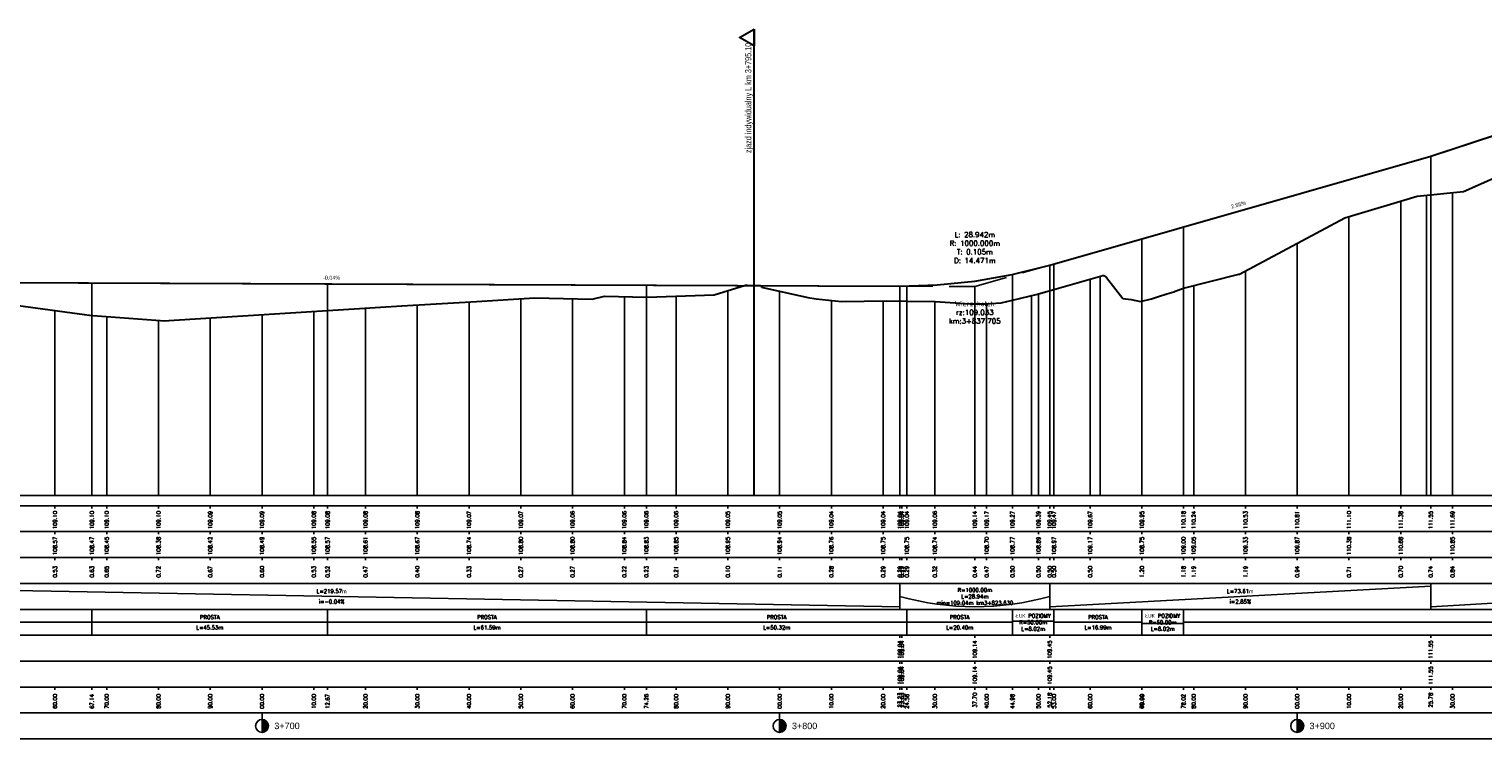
# Model space of a CAD drawing. Extents: x 7529714 to 7537797, y 5723889 to 5727796.
# Tile 24 of 28: x 7536951 to 7537232, y 5725349 to 5725486. Entities that reach past the tile are written whole.
import ezdxf
from ezdxf.enums import TextEntityAlignment as Align

# ---------------------------------------------------------------- set-up
doc = ezdxf.new("R2010")
doc.units = 0
doc.linetypes.add('HIDDEN', pattern=[9.525, 6.35, -3.175])
for name, color, linetype in [('C-DROGI-PROFILE', 7, 'Continuous'), ('C-DROGI-PROFILE-ETYKIETY', 7, 'Continuous'), ('Niw-opis', 2, 'Continuous')]:
    doc.layers.add(name, color=color, linetype=linetype)
doc.layers.add('Niw-opisy-zjazdy', color=7, linetype='Continuous', true_color=0x45008a)
doc.styles.get("Standard").update_dxf_attribs({"font": 'arial.ttf'})

# ---------------------------------------------------------------- blocks, each defined once
blk = doc.blocks.new('kilometraz')
at = {"linetype": 'ByBlock', "lineweight": -2}
blk.add_hatch(color=0, dxfattribs=at).paths.add_polyline_path([(0, -0.5, 0.414214), (0.5, 0, 0.414214), (0, 0.5)])
at = {"color": 0, "linetype": 'ByBlock', "lineweight": -2}
blk.add_line((0, 0.5), (0, -0.5), dxfattribs=at)
blk.add_circle((0, 0), 0.5, dxfattribs=at)

msp = doc.modelspace()

# ---------------------------------------------------------------- linework, layer by layer
at = {"layer": 'C-DROGI-PROFILE', "color": 12, "linetype": 'Continuous', "lineweight": 30, "true_color": 0xdb0000}
for p, q in [((7537221.523, 5725461.337), (7537290.79, 5725484.166)), ((7537147.916, 5725440.326), (7537221.523, 5725461.337)), ((7537133.445, 5725437.242), (7537140.681, 5725438.522)), ((7537140.681, 5725438.522), (7537147.916, 5725440.326)), ((7536899.401, 5725437.123), (7537118.974, 5725436.252)), ((7537118.974, 5725436.252), (7537126.21, 5725436.485)), ((7537126.21, 5725436.485), (7537133.445, 5725437.242))]:
    msp.add_line(p, q, dxfattribs=at)
at = {"layer": 'C-DROGI-PROFILE', "color": 98, "linetype": 'Continuous', "lineweight": 30, "true_color": 0x006100}
for p, q in [((7537227.879, 5725454.532), (7537238.718, 5725459.325)), ((7537204.913, 5725449.453), (7537218.917, 5725453.642)), ((7537218.917, 5725453.642), (7537227.879, 5725454.532)), ((7537184.602, 5725438.581), (7537204.913, 5725449.453)), ((7537148.74, 5725435.601), (7537158.196, 5725438.309)), ((7537158.196, 5725438.309), (7537158.378, 5725438.279)), ((7537158.378, 5725438.279), (7537158.886, 5725437.921)), ((7537173.757, 5725435.866), (7537184.463, 5725438.538)), ((7537184.463, 5725438.538), (7537184.602, 5725438.581)), ((7537083.07, 5725434.581), (7537089.12, 5725436.447)), ((7537089.12, 5725436.447), (7537089.513, 5725436.43)), ((7537089.513, 5725436.43), (7537091.872, 5725436.356)), ((7537091.872, 5725436.356), (7537092.082, 5725436.365)), ((7537092.082, 5725436.365), (7537092.237, 5725436.036)), ((7537092.237, 5725436.036), (7537101.16, 5725434.037)), ((7537147.135, 5725435.15), (7537148.74, 5725435.601)), ((7537158.886, 5725437.921), (7537162.056, 5725433.888)), ((7537172.153, 5725435.306), (7537173.757, 5725435.866)), ((7536942.64, 5725433.35), (7536962.883, 5725430.617)), ((7537022.739, 5725432.427), (7537037.207, 5725433.324)), ((7537037.207, 5725433.324), (7537048.433, 5725434.021)), ((7537048.433, 5725434.021), (7537059.501, 5725433.729)), ((7537059.501, 5725433.729), (7537061.889, 5725434.317)), ((7537061.889, 5725434.317), (7537070.002, 5725434.137)), ((7537070.002, 5725434.137), (7537070.126, 5725434.134)), ((7537070.126, 5725434.134), (7537083.07, 5725434.581)), ((7537101.16, 5725434.037), (7537102.796, 5725433.778)), ((7537102.796, 5725433.778), (7537107.671, 5725433.265)), ((7537107.671, 5725433.265), (7537116.45, 5725433.396)), ((7537116.45, 5725433.396), (7537120.321, 5725433.356)), ((7537120.321, 5725433.356), (7537125.775, 5725433.3)), ((7537125.775, 5725433.3), (7537132.581, 5725432.868)), ((7537132.581, 5725432.868), (7537135.475, 5725432.832)), ((7537135.475, 5725432.832), (7537138.539, 5725433.037)), ((7537138.539, 5725433.037), (7537140.717, 5725433.533)), ((7537140.717, 5725433.533), (7537142.321, 5725433.909)), ((7537142.321, 5725433.909), (7537143.926, 5725434.304)), ((7537143.926, 5725434.304), (7537145.531, 5725434.718)), ((7537145.531, 5725434.718), (7537147.135, 5725435.15)), ((7537162.056, 5725433.888), (7537163.631, 5725433.674)), ((7537163.631, 5725433.674), (7537165.489, 5725433.308)), ((7537165.489, 5725433.308), (7537165.734, 5725433.369)), ((7537165.734, 5725433.369), (7537167.338, 5725433.749)), ((7537167.338, 5725433.749), (7537167.607, 5725433.806)), ((7537167.607, 5725433.806), (7537168.943, 5725434.256)), ((7537168.943, 5725434.256), (7537170.548, 5725434.764)), ((7537170.548, 5725434.764), (7537171.876, 5725435.155)), ((7537171.876, 5725435.155), (7537172.153, 5725435.306)), ((7536962.883, 5725430.617), (7536963.033, 5725430.597)), ((7536963.033, 5725430.597), (7536976.942, 5725429.574)), ((7536977.714, 5725429.597), (7537008.411, 5725431.528)), ((7537008.411, 5725431.528), (7537022.739, 5725432.427)), ((7536976.942, 5725429.574), (7536977.714, 5725429.597))]:
    msp.add_line(p, q, dxfattribs=at)
at = {"layer": 'C-DROGI-PROFILE', "color": 1, "linetype": 'Continuous', "lineweight": -3}
for p, q in [((7537215.741, 5725395.868), (7537215.741, 5725452.692)), ((7537220.741, 5725395.868), (7537220.741, 5725453.823)), ((7537225.741, 5725395.868), (7537225.741, 5725454.32)), ((7537205.741, 5725395.868), (7537205.741, 5725449.701)), ((7537195.741, 5725395.868), (7537195.741, 5725444.543)), ((7537185.741, 5725395.868), (7537185.741, 5725439.191)), ((7537085.741, 5725395.868), (7537085.741, 5725435.404)), ((7537148.74, 5725395.868), (7537148.74, 5725435.601)), ((7537155.741, 5725395.868), (7537155.741, 5725437.606)), ((7537157.68, 5725395.868), (7537157.68, 5725438.162)), ((7537173.757, 5725395.868), (7537173.757, 5725435.866)), ((7537175.741, 5725395.868), (7537175.741, 5725436.361)), ((7537025.741, 5725395.868), (7537025.741, 5725432.614)), ((7537035.741, 5725395.868), (7537035.741, 5725433.234)), ((7537045.741, 5725395.868), (7537045.741, 5725433.854)), ((7537055.741, 5725395.868), (7537055.741, 5725433.828)), ((7537065.741, 5725395.868), (7537065.741, 5725434.232)), ((7537070.002, 5725395.868), (7537070.002, 5725434.137)), ((7537075.741, 5725395.868), (7537075.741, 5725434.328)), ((7537095.741, 5725395.868), (7537095.741, 5725435.251)), ((7537105.741, 5725395.868), (7537105.741, 5725433.468)), ((7537115.741, 5725395.868), (7537115.741, 5725433.385)), ((7537120.321, 5725395.868), (7537120.321, 5725433.356)), ((7537125.741, 5725395.868), (7537125.741, 5725433.3)), ((7537135.741, 5725395.868), (7537135.741, 5725432.85)), ((7537140.717, 5725395.868), (7537140.717, 5725433.533)), ((7537144.392, 5725395.868), (7537144.392, 5725434.424)), ((7537145.741, 5725395.868), (7537145.741, 5725434.774)), ((7537165.734, 5725395.868), (7537165.734, 5725433.369)), ((7537165.741, 5725395.868), (7537165.741, 5725433.371)), ((7536955.741, 5725395.868), (7536955.741, 5725431.581)), ((7536962.883, 5725395.868), (7536962.883, 5725430.617)), ((7536965.741, 5725395.868), (7536965.741, 5725430.398)), ((7536985.741, 5725395.868), (7536985.741, 5725430.102)), ((7536995.741, 5725395.868), (7536995.741, 5725430.731)), ((7537005.741, 5725395.868), (7537005.741, 5725431.36)), ((7537008.411, 5725395.868), (7537008.411, 5725431.528)), ((7537015.741, 5725395.868), (7537015.741, 5725431.988)), ((7536975.741, 5725395.868), (7536975.741, 5725429.662)), ((7533295.241, 5725395.868), (7537726.805, 5725395.868)), ((7536955.741, 5725393.868), (7536955.741, 5725393.368)), ((7536962.883, 5725393.868), (7536962.883, 5725393.368)), ((7536965.741, 5725393.868), (7536965.741, 5725393.368)), ((7536975.741, 5725393.868), (7536975.741, 5725393.368)), ((7536985.741, 5725393.868), (7536985.741, 5725393.368)), ((7536995.741, 5725393.868), (7536995.741, 5725393.368)), ((7537005.741, 5725393.868), (7537005.741, 5725393.368)), ((7537008.411, 5725393.868), (7537008.411, 5725393.368)), ((7537015.741, 5725393.868), (7537015.741, 5725393.368)), ((7537025.741, 5725393.868), (7537025.741, 5725393.368)), ((7537035.741, 5725393.868), (7537035.741, 5725393.368)), ((7537045.741, 5725393.868), (7537045.741, 5725393.368)), ((7537055.741, 5725393.868), (7537055.741, 5725393.368)), ((7537065.741, 5725393.868), (7537065.741, 5725393.368)), ((7537070.002, 5725393.868), (7537070.002, 5725393.368)), ((7537075.741, 5725393.868), (7537075.741, 5725393.368)), ((7537085.741, 5725393.868), (7537085.741, 5725393.368)), ((7537095.741, 5725393.868), (7537095.741, 5725393.368)), ((7537105.741, 5725393.868), (7537105.741, 5725393.368)), ((7537115.741, 5725393.868), (7537115.741, 5725393.368)), ((7537118.974, 5725393.868), (7537118.974, 5725393.368)), ((7537119.371, 5725393.868), (7537119.371, 5725393.368)), ((7537120.321, 5725393.868), (7537120.321, 5725393.368)), ((7537125.741, 5725393.868), (7537125.741, 5725393.368)), ((7537133.445, 5725393.868), (7537133.445, 5725393.368)), ((7537135.741, 5725393.868), (7537135.741, 5725393.368)), ((7537140.717, 5725393.868), (7537140.717, 5725393.368)), ((7537145.741, 5725393.868), (7537145.741, 5725393.368)), ((7537147.916, 5725393.868), (7537147.916, 5725393.368)), ((7537148.74, 5725393.868), (7537148.74, 5725393.368)), ((7537155.741, 5725393.868), (7537155.741, 5725393.368)), ((7537165.734, 5725393.868), (7537165.734, 5725393.368)), ((7537165.741, 5725393.868), (7537165.741, 5725393.368)), ((7537173.757, 5725393.868), (7537173.757, 5725393.368)), ((7537175.741, 5725393.868), (7537175.741, 5725393.368)), ((7537185.741, 5725393.868), (7537185.741, 5725393.368)), ((7537195.741, 5725393.868), (7537195.741, 5725393.368)), ((7537205.741, 5725393.868), (7537205.741, 5725393.368)), ((7537215.741, 5725393.868), (7537215.741, 5725393.368)), ((7537221.523, 5725393.868), (7537221.523, 5725393.368)), ((7537225.741, 5725393.868), (7537225.741, 5725393.368)), ((7536955.741, 5725388.868), (7536955.741, 5725388.368)), ((7536965.741, 5725388.868), (7536965.741, 5725388.368)), ((7536975.741, 5725388.868), (7536975.741, 5725388.368)), ((7536985.741, 5725388.868), (7536985.741, 5725388.368)), ((7536995.741, 5725388.868), (7536995.741, 5725388.368)), ((7537005.741, 5725388.868), (7537005.741, 5725388.368)), ((7537015.741, 5725388.868), (7537015.741, 5725388.368)), ((7537025.741, 5725388.868), (7537025.741, 5725388.368)), ((7537035.741, 5725388.868), (7537035.741, 5725388.368)), ((7537045.741, 5725388.868), (7537045.741, 5725388.368)), ((7537055.741, 5725388.868), (7537055.741, 5725388.368)), ((7537065.741, 5725388.868), (7537065.741, 5725388.368)), ((7537075.741, 5725388.868), (7537075.741, 5725388.368)), ((7537085.741, 5725388.868), (7537085.741, 5725388.368)), ((7537095.741, 5725388.868), (7537095.741, 5725388.368)), ((7537105.741, 5725388.868), (7537105.741, 5725388.368)), ((7537115.741, 5725388.868), (7537115.741, 5725388.368)), ((7537125.741, 5725388.868), (7537125.741, 5725388.368)), ((7537135.741, 5725388.868), (7537135.741, 5725388.368)), ((7537145.741, 5725388.868), (7537145.741, 5725388.368)), ((7537155.741, 5725388.868), (7537155.741, 5725388.368)), ((7537165.741, 5725388.868), (7537165.741, 5725388.368)), ((7537175.741, 5725388.868), (7537175.741, 5725388.368)), ((7537185.741, 5725388.868), (7537185.741, 5725388.368)), ((7537195.741, 5725388.868), (7537195.741, 5725388.368)), ((7537205.741, 5725388.868), (7537205.741, 5725388.368)), ((7537215.741, 5725388.868), (7537215.741, 5725388.368)), ((7537225.741, 5725388.868), (7537225.741, 5725388.368)), ((7536955.741, 5725383.868), (7536955.741, 5725383.368)), ((7536962.883, 5725383.868), (7536962.883, 5725383.368)), ((7536965.741, 5725383.868), (7536965.741, 5725383.368)), ((7536975.741, 5725383.868), (7536975.741, 5725383.368)), ((7536985.741, 5725383.868), (7536985.741, 5725383.368)), ((7536995.741, 5725383.868), (7536995.741, 5725383.368)), ((7537005.741, 5725383.868), (7537005.741, 5725383.368)), ((7537008.411, 5725383.868), (7537008.411, 5725383.368)), ((7537015.741, 5725383.868), (7537015.741, 5725383.368)), ((7537025.741, 5725383.868), (7537025.741, 5725383.368)), ((7537035.741, 5725383.868), (7537035.741, 5725383.368)), ((7537045.741, 5725383.868), (7537045.741, 5725383.368)), ((7537055.741, 5725383.868), (7537055.741, 5725383.368)), ((7537065.741, 5725383.868), (7537065.741, 5725383.368)), ((7537070.002, 5725383.868), (7537070.002, 5725383.368)), ((7537075.741, 5725383.868), (7537075.741, 5725383.368)), ((7537085.741, 5725383.868), (7537085.741, 5725383.368)), ((7537095.741, 5725383.868), (7537095.741, 5725383.368)), ((7537105.741, 5725383.868), (7537105.741, 5725383.368)), ((7537115.741, 5725383.868), (7537115.741, 5725383.368)), ((7537118.974, 5725383.868), (7537118.974, 5725383.368)), ((7537119.371, 5725383.868), (7537119.371, 5725383.368)), ((7537120.321, 5725383.868), (7537120.321, 5725383.368)), ((7537125.741, 5725383.868), (7537125.741, 5725383.368)), ((7537133.445, 5725383.868), (7537133.445, 5725383.368)), ((7537135.741, 5725383.868), (7537135.741, 5725383.368)), ((7537140.717, 5725383.868), (7537140.717, 5725383.368)), ((7537145.741, 5725383.868), (7537145.741, 5725383.368)), ((7537147.916, 5725383.868), (7537147.916, 5725383.368)), ((7537148.74, 5725383.868), (7537148.74, 5725383.368)), ((7537155.741, 5725383.868), (7537155.741, 5725383.368)), ((7537165.734, 5725383.868), (7537165.734, 5725383.368)), ((7537165.741, 5725383.868), (7537165.741, 5725383.368)), ((7537173.757, 5725383.868), (7537173.757, 5725383.368)), ((7537175.741, 5725383.868), (7537175.741, 5725383.368)), ((7537185.741, 5725383.868), (7537185.741, 5725383.368)), ((7537195.741, 5725383.868), (7537195.741, 5725383.368)), ((7537205.741, 5725383.868), (7537205.741, 5725383.368)), ((7537215.741, 5725383.868), (7537215.741, 5725383.368)), ((7537221.523, 5725383.868), (7537221.523, 5725383.368)), ((7537225.741, 5725383.868), (7537225.741, 5725383.368)), ((7537118.974, 5725373.868), (7537118.974, 5725378.868)), ((7537147.916, 5725373.868), (7537147.916, 5725378.868)), ((7537221.523, 5725373.868), (7537221.523, 5725378.868)), ((7536962.883, 5725368.868), (7536962.883, 5725373.868)), ((7537008.411, 5725368.868), (7537008.411, 5725373.868)), ((7537070.002, 5725368.868), (7537070.002, 5725373.868)), ((7537120.321, 5725368.868), (7537120.321, 5725373.868)), ((7537140.717, 5725368.868), (7537140.717, 5725373.868)), ((7537148.74, 5725368.868), (7537148.74, 5725373.868)), ((7537165.734, 5725368.868), (7537165.734, 5725373.868)), ((7537173.757, 5725368.868), (7537173.757, 5725373.868)), ((7537118.974, 5725368.868), (7537118.974, 5725368.368)), ((7537119.371, 5725368.868), (7537119.371, 5725368.368)), ((7537133.445, 5725368.868), (7537133.445, 5725368.368)), ((7537147.916, 5725368.868), (7537147.916, 5725368.368)), ((7537221.523, 5725368.368), (7537221.523, 5725368.868)), ((7537118.974, 5725363.868), (7537118.974, 5725363.368)), ((7537119.371, 5725363.868), (7537119.371, 5725363.368)), ((7537133.445, 5725363.868), (7537133.445, 5725363.368)), ((7537147.916, 5725363.868), (7537147.916, 5725363.368)), ((7537221.523, 5725363.368), (7537221.523, 5725363.868)), ((7536955.741, 5725358.868), (7536955.741, 5725358.368)), ((7536962.883, 5725358.868), (7536962.883, 5725358.368)), ((7536965.741, 5725358.868), (7536965.741, 5725358.368)), ((7536975.741, 5725358.868), (7536975.741, 5725358.368)), ((7536985.741, 5725358.868), (7536985.741, 5725358.368)), ((7536995.741, 5725358.868), (7536995.741, 5725358.368)), ((7537005.741, 5725358.868), (7537005.741, 5725358.368)), ((7537008.411, 5725358.868), (7537008.411, 5725358.368)), ((7537015.741, 5725358.868), (7537015.741, 5725358.368)), ((7537025.741, 5725358.868), (7537025.741, 5725358.368)), ((7537035.741, 5725358.868), (7537035.741, 5725358.368)), ((7537045.741, 5725358.868), (7537045.741, 5725358.368)), ((7537055.741, 5725358.868), (7537055.741, 5725358.368)), ((7537065.741, 5725358.868), (7537065.741, 5725358.368)), ((7537070.002, 5725358.868), (7537070.002, 5725358.368)), ((7537075.741, 5725358.868), (7537075.741, 5725358.368)), ((7537085.741, 5725358.868), (7537085.741, 5725358.368)), ((7537095.741, 5725358.868), (7537095.741, 5725358.368)), ((7537105.741, 5725358.868), (7537105.741, 5725358.368)), ((7537115.741, 5725358.868), (7537115.741, 5725358.368)), ((7537118.974, 5725358.868), (7537118.974, 5725358.368)), ((7537119.371, 5725358.868), (7537119.371, 5725358.368)), ((7537120.321, 5725358.868), (7537120.321, 5725358.368)), ((7537125.741, 5725358.868), (7537125.741, 5725358.368)), ((7537133.445, 5725358.868), (7537133.445, 5725358.368)), ((7537135.741, 5725358.868), (7537135.741, 5725358.368)), ((7537140.717, 5725358.868), (7537140.717, 5725358.368)), ((7537145.741, 5725358.868), (7537145.741, 5725358.368)), ((7537147.916, 5725358.868), (7537147.916, 5725358.368)), ((7537148.74, 5725358.868), (7537148.74, 5725358.368)), ((7537155.741, 5725358.868), (7537155.741, 5725358.368)), ((7537165.734, 5725358.868), (7537165.734, 5725358.368)), ((7537165.741, 5725358.868), (7537165.741, 5725358.368)), ((7537173.757, 5725358.868), (7537173.757, 5725358.368)), ((7537175.741, 5725358.868), (7537175.741, 5725358.368)), ((7537185.741, 5725358.868), (7537185.741, 5725358.368)), ((7537195.741, 5725358.868), (7537195.741, 5725358.368)), ((7537205.741, 5725358.868), (7537205.741, 5725358.368)), ((7537215.741, 5725358.868), (7537215.741, 5725358.368)), ((7537221.523, 5725358.868), (7537221.523, 5725358.368)), ((7537225.741, 5725358.868), (7537225.741, 5725358.368)), ((7536995.741, 5725353.868), (7536995.741, 5725352.368)), ((7537095.741, 5725353.868), (7537095.741, 5725352.368)), ((7537195.741, 5725353.868), (7537195.741, 5725352.368))]:
    msp.add_line(p, q, dxfattribs=at)
at = {"layer": 'C-DROGI-PROFILE', "color": 2, "linetype": 'HIDDEN', "lineweight": -3}
for p, q in [((7537133.445, 5725436.195), (7537147.916, 5725440.326)), ((7537118.974, 5725436.252), (7537133.445, 5725436.195))]:
    msp.add_line(p, q, dxfattribs=at)
at = {"layer": 'C-DROGI-PROFILE', "color": 2, "linetype": 'Continuous', "lineweight": -3}
for p, q in [((7536899.401, 5725378.368), (7537118.974, 5725374.368)), ((7537147.916, 5725374.368), (7537221.523, 5725378.368)), ((7537221.523, 5725374.368), (7537290.79, 5725378.368)), ((7536792.67, 5725371.368), (7537140.717, 5725371.368)), ((7537140.717, 5725371.368), (7537140.717, 5725371.593)), ((7537140.717, 5725371.593), (7537148.74, 5725371.593)), ((7537148.74, 5725371.593), (7537148.74, 5725371.368)), ((7537148.74, 5725371.368), (7537165.734, 5725371.368)), ((7537165.734, 5725371.368), (7537165.734, 5725371.143)), ((7537165.734, 5725371.143), (7537173.757, 5725371.143)), ((7537173.757, 5725371.143), (7537173.757, 5725371.368)), ((7537173.757, 5725371.368), (7537359.533, 5725371.368))]:
    msp.add_line(p, q, dxfattribs=at)
at = {"layer": 'C-DROGI-PROFILE', "color": 12, "linetype": 'Continuous', "lineweight": 30, "true_color": 0xdb0000}
msp.add_lwpolyline([(7536406.411, 5725427.843), (7536899.401, 5725437.123), (7537118.974, 5725436.252), (7537126.21, 5725436.485), (7537133.445, 5725437.242), (7537140.681, 5725438.522), (7537147.916, 5725440.326), (7537221.523, 5725461.337), (7537290.79, 5725484.166)], dxfattribs=at)
at = {"layer": 'C-DROGI-PROFILE', "color": 2, "linetype": 'Continuous', "lineweight": -3}
msp.add_arc((7537133.445, 5725427.721), 53.353, 254.26231, 285.73769, dxfattribs=at)
at = {"layer": 'C-DROGI-PROFILE', "color": 1, "linetype": 'Continuous', "lineweight": -3}
for points in [[(7533295.741, 5725388.868), (7537726.805, 5725388.868), (7537726.805, 5725393.868), (7533295.741, 5725393.868)], [(7533295.741, 5725383.868), (7537726.805, 5725383.868), (7537726.805, 5725388.868), (7533295.741, 5725388.868)], [(7533295.741, 5725378.868), (7537726.805, 5725378.868), (7537726.805, 5725383.868), (7533295.741, 5725383.868)], [(7533295.741, 5725373.868), (7537726.805, 5725373.868), (7537726.805, 5725378.868), (7533295.741, 5725378.868)], [(7533295.741, 5725368.868), (7537726.805, 5725368.868), (7537726.805, 5725373.868), (7533295.741, 5725373.868)], [(7533295.741, 5725363.868), (7537726.805, 5725363.868), (7537726.805, 5725368.868), (7533295.741, 5725368.868)], [(7533295.741, 5725358.868), (7537726.805, 5725358.868), (7537726.805, 5725363.868), (7533295.741, 5725363.868)], [(7533295.741, 5725353.868), (7537726.805, 5725353.868), (7537726.805, 5725358.868), (7533295.741, 5725358.868)], [(7533295.741, 5725348.868), (7537726.805, 5725348.868), (7537726.805, 5725353.868), (7533295.741, 5725353.868)]]:
    msp.add_3dface(points, dxfattribs=at)
at = {"layer": 'C-DROGI-PROFILE-ETYKIETY', "color": 2, "linetype": 'Continuous', "lineweight": -3}
for p, q in [((7537221.523, 5725461.337), (7537221.523, 5725395.868)), ((7537173.757, 5725447.702), (7537173.757, 5725395.868)), ((7537165.734, 5725445.412), (7537165.734, 5725395.868)), ((7537140.717, 5725438.53), (7537140.717, 5725395.868)), ((7537148.74, 5725440.561), (7537148.74, 5725395.868)), ((7536962.883, 5725436.871), (7536962.883, 5725395.868)), ((7537008.411, 5725436.691), (7537008.411, 5725395.868)), ((7537070.002, 5725436.446), (7537070.002, 5725395.868)), ((7537120.321, 5725436.256), (7537120.321, 5725395.868))]:
    msp.add_line(p, q, dxfattribs=at)
at = {"layer": 'C-DROGI-PROFILE-ETYKIETY', "color": 3, "linetype": 'Continuous', "lineweight": -3}
for p, q in [((7537147.916, 5725440.326), (7537147.916, 5725395.868)), ((7537118.974, 5725436.252), (7537118.974, 5725395.868)), ((7537133.445, 5725436.195), (7537133.445, 5725395.868))]:
    msp.add_line(p, q, dxfattribs=at)
at = {"layer": 'Niw-opis', "color": 2}
msp.add_lwpolyline([(7533295.741, 5725395.868), (7537726.805, 5725395.868)], dxfattribs=at)
at = {"layer": 'Niw-opis'}
msp.add_lwpolyline([(7533295.741, 5725395.868), (7537726.805, 5725395.868)], dxfattribs=at)
at = {"layer": 'Niw-opisy-zjazdy', "linetype": 'Continuous', "lineweight": 30, "flags": 128}
msp.add_lwpolyline([(7537090.841, 5725485.868), (7537090.841, 5725482.618), (7537088.015, 5725484.237), (7537090.841, 5725485.868)], dxfattribs=at)
at = {"layer": 'Niw-opisy-zjazdy', "linetype": 'Continuous', "lineweight": 30}
msp.add_lwpolyline([(7537090.841, 5725395.868), (7537090.841, 5725485.868)], dxfattribs=at)

# ---------------------------------------------------------------- block references
at = {"layer": 'C-DROGI-PROFILE-ETYKIETY', "linetype": 'Continuous', "lineweight": -3, "xscale": 2.499999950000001, "yscale": 2.499999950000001, "zscale": 2.499999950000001, "rotation": 8.53773646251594e-07}
for p in [(7536995.741, 5725351.368), (7537095.741, 5725351.368), (7537195.741, 5725351.368)]:
    msp.add_blockref('kilometraz', p, dxfattribs=at)

# ---------------------------------------------------------------- texts
at = {"layer": 'C-DROGI-PROFILE-ETYKIETY', "color": 2, "linetype": 'Continuous', "lineweight": -3, "char_height": 0.75, "attachment_point": 8}
for s, insert, rotation in [('2.85%', (7537184.497, 5725451.613), 15.93179), ('-0.04%', (7537009.191, 5725437.5), 359.77294)]:
    msp.add_mtext(s, dxfattribs=dict(at, insert=insert, rotation=rotation))
at = {"layer": 'C-DROGI-PROFILE-ETYKIETY', "color": 2, "linetype": 'Continuous', "lineweight": -3, "char_height": 1, "attachment_point": 5}
for s, insert in [('{\\Fsimplex.shx|c238;L: 28.942m\\PR: 1000.000m\\PT: 0.105m\\PD: 14.471m}', (7537133.445, 5725443.695)), ('{\\Fsimplex.shx|c238;Wierzchołek\\Prz:109.033\\Pkm:3+837.705}', (7537133.445, 5725431.195))]:
    msp.add_mtext(s, dxfattribs=dict(at, insert=insert))
at = {"layer": 'C-DROGI-PROFILE-ETYKIETY', "color": 7, "linetype": 'Continuous', "lineweight": -3, "char_height": 0.75, "attachment_point": 5, "rotation": 90}
for s, insert in [('{\\Fsimplex.shx|c238;109.10}', (7536955.741, 5725391.118)), ('{\\Fsimplex.shx|c238;109.10}', (7536962.883, 5725391.118)), ('{\\Fsimplex.shx|c238;109.10}', (7536965.741, 5725391.118)), ('{\\Fsimplex.shx|c238;109.10}', (7536975.741, 5725391.118)), ('{\\Fsimplex.shx|c238;109.09}', (7536985.741, 5725391.118)), ('{\\Fsimplex.shx|c238;109.09}', (7536995.741, 5725391.118)), ('{\\Fsimplex.shx|c238;109.08}', (7537005.741, 5725391.118)), ('{\\Fsimplex.shx|c238;109.08}', (7537008.411, 5725391.118)), ('{\\Fsimplex.shx|c238;109.08}', (7537015.741, 5725391.118)), ('{\\Fsimplex.shx|c238;109.08}', (7537025.741, 5725391.118)), ('{\\Fsimplex.shx|c238;109.07}', (7537035.741, 5725391.118)), ('{\\Fsimplex.shx|c238;109.07}', (7537045.741, 5725391.118)), ('{\\Fsimplex.shx|c238;109.06}', (7537055.741, 5725391.118)), ('{\\Fsimplex.shx|c238;109.06}', (7537065.741, 5725391.118)), ('{\\Fsimplex.shx|c238;109.06}', (7537070.002, 5725391.118)), ('{\\Fsimplex.shx|c238;109.06}', (7537075.741, 5725391.118)), ('{\\Fsimplex.shx|c238;109.05}', (7537085.741, 5725391.118)), ('{\\Fsimplex.shx|c238;109.05}', (7537095.741, 5725391.118)), ('{\\Fsimplex.shx|c238;109.04}', (7537105.741, 5725391.118)), ('{\\Fsimplex.shx|c238;109.04}', (7537115.741, 5725391.118)), ('{\\Fsimplex.shx|c238;109.04}', (7537118.974, 5725391.118)), ('{\\Fsimplex.shx|c238;109.04}', (7537119.371, 5725391.118)), ('{\\Fsimplex.shx|c238;109.04}', (7537120.321, 5725391.118)), ('{\\Fsimplex.shx|c238;109.06}', (7537125.741, 5725391.118)), ('{\\Fsimplex.shx|c238;109.14}', (7537133.445, 5725391.118)), ('{\\Fsimplex.shx|c238;109.17}', (7537135.741, 5725391.118)), ('{\\Fsimplex.shx|c238;109.27}', (7537140.717, 5725391.118)), ('{\\Fsimplex.shx|c238;109.39}', (7537145.741, 5725391.118)), ('{\\Fsimplex.shx|c238;109.45}', (7537147.916, 5725391.118)), ('{\\Fsimplex.shx|c238;109.47}', (7537148.74, 5725391.118)), ('{\\Fsimplex.shx|c238;109.67}', (7537155.741, 5725391.118)), ('{\\Fsimplex.shx|c238;109.95}', (7537165.734, 5725391.118)), ('{\\Fsimplex.shx|c238;109.95}', (7537165.741, 5725391.118)), ('{\\Fsimplex.shx|c238;110.18}', (7537173.757, 5725391.118)), ('{\\Fsimplex.shx|c238;110.24}', (7537175.741, 5725391.118)), ('{\\Fsimplex.shx|c238;110.53}', (7537185.741, 5725391.118)), ('{\\Fsimplex.shx|c238;110.81}', (7537195.741, 5725391.118)), ('{\\Fsimplex.shx|c238;111.10}', (7537205.741, 5725391.118)), ('{\\Fsimplex.shx|c238;111.38}', (7537215.741, 5725391.118)), ('{\\Fsimplex.shx|c238;111.55}', (7537221.523, 5725391.118)), ('{\\Fsimplex.shx|c238;111.55}', (7537221.523, 5725391.118)), ('{\\Fsimplex.shx|c238;111.69}', (7537225.741, 5725391.118)), ('{\\Fsimplex.shx|c238;108.57}', (7536955.741, 5725386.118)), ('{\\Fsimplex.shx|c238;108.47}', (7536962.883, 5725386.118)), ('{\\Fsimplex.shx|c238;108.45}', (7536965.741, 5725386.118)), ('{\\Fsimplex.shx|c238;108.38}', (7536975.741, 5725386.118)), ('{\\Fsimplex.shx|c238;108.42}', (7536985.741, 5725386.118)), ('{\\Fsimplex.shx|c238;108.49}', (7536995.741, 5725386.118)), ('{\\Fsimplex.shx|c238;108.55}', (7537005.741, 5725386.118)), ('{\\Fsimplex.shx|c238;108.57}', (7537008.411, 5725386.118)), ('{\\Fsimplex.shx|c238;108.61}', (7537015.741, 5725386.118)), ('{\\Fsimplex.shx|c238;108.67}', (7537025.741, 5725386.118)), ('{\\Fsimplex.shx|c238;108.74}', (7537035.741, 5725386.118)), ('{\\Fsimplex.shx|c238;108.80}', (7537045.741, 5725386.118)), ('{\\Fsimplex.shx|c238;108.80}', (7537055.741, 5725386.118)), ('{\\Fsimplex.shx|c238;108.84}', (7537065.741, 5725386.118)), ('{\\Fsimplex.shx|c238;108.83}', (7537070.002, 5725386.118)), ('{\\Fsimplex.shx|c238;108.85}', (7537075.741, 5725386.118)), ('{\\Fsimplex.shx|c238;108.95}', (7537085.741, 5725386.118)), ('{\\Fsimplex.shx|c238;108.94}', (7537095.741, 5725386.118)), ('{\\Fsimplex.shx|c238;108.76}', (7537105.741, 5725386.118)), ('{\\Fsimplex.shx|c238;108.75}', (7537115.741, 5725386.118)), ('{\\Fsimplex.shx|c238;108.75}', (7537120.321, 5725386.118)), ('{\\Fsimplex.shx|c238;108.74}', (7537125.741, 5725386.118)), ('{\\Fsimplex.shx|c238;108.70}', (7537135.741, 5725386.118)), ('{\\Fsimplex.shx|c238;108.77}', (7537140.717, 5725386.118)), ('{\\Fsimplex.shx|c238;108.89}', (7537145.741, 5725386.118)), ('{\\Fsimplex.shx|c238;108.97}', (7537148.74, 5725386.118)), ('{\\Fsimplex.shx|c238;109.17}', (7537155.741, 5725386.118)), ('{\\Fsimplex.shx|c238;108.75}', (7537165.734, 5725386.118)), ('{\\Fsimplex.shx|c238;108.75}', (7537165.741, 5725386.118)), ('{\\Fsimplex.shx|c238;109.00}', (7537173.757, 5725386.118)), ('{\\Fsimplex.shx|c238;109.05}', (7537175.741, 5725386.118)), ('{\\Fsimplex.shx|c238;109.33}', (7537185.741, 5725386.118)), ('{\\Fsimplex.shx|c238;109.87}', (7537195.741, 5725386.118)), ('{\\Fsimplex.shx|c238;110.38}', (7537205.741, 5725386.118)), ('{\\Fsimplex.shx|c238;110.68}', (7537215.741, 5725386.118)), ('{\\Fsimplex.shx|c238;110.85}', (7537225.741, 5725386.118)), ('{\\Fsimplex.shx|c238;0.53}', (7536955.741, 5725381.118)), ('{\\Fsimplex.shx|c238;0.63}', (7536962.883, 5725381.118)), ('{\\Fsimplex.shx|c238;0.65}', (7536965.741, 5725381.118)), ('{\\Fsimplex.shx|c238;0.72}', (7536975.741, 5725381.118)), ('{\\Fsimplex.shx|c238;0.67}', (7536985.741, 5725381.118)), ('{\\Fsimplex.shx|c238;0.60}', (7536995.741, 5725381.118)), ('{\\Fsimplex.shx|c238;0.53}', (7537005.741, 5725381.118)), ('{\\Fsimplex.shx|c238;0.52}', (7537008.411, 5725381.118)), ('{\\Fsimplex.shx|c238;0.47}', (7537015.741, 5725381.118)), ('{\\Fsimplex.shx|c238;0.40}', (7537025.741, 5725381.118)), ('{\\Fsimplex.shx|c238;0.33}', (7537035.741, 5725381.118)), ('{\\Fsimplex.shx|c238;0.27}', (7537045.741, 5725381.118)), ('{\\Fsimplex.shx|c238;0.27}', (7537055.741, 5725381.118)), ('{\\Fsimplex.shx|c238;0.22}', (7537065.741, 5725381.118)), ('{\\Fsimplex.shx|c238;0.23}', (7537070.002, 5725381.118)), ('{\\Fsimplex.shx|c238;0.21}', (7537075.741, 5725381.118)), ('{\\Fsimplex.shx|c238;0.10}', (7537085.741, 5725381.118)), ('{\\Fsimplex.shx|c238;0.11}', (7537095.741, 5725381.118)), ('{\\Fsimplex.shx|c238;0.28}', (7537105.741, 5725381.118)), ('{\\Fsimplex.shx|c238;0.29}', (7537115.741, 5725381.118)), ('{\\Fsimplex.shx|c238;0.29}', (7537118.974, 5725381.118)), ('{\\Fsimplex.shx|c238;0.29}', (7537119.371, 5725381.118)), ('{\\Fsimplex.shx|c238;0.29}', (7537120.321, 5725381.118)), ('{\\Fsimplex.shx|c238;0.32}', (7537125.741, 5725381.118)), ('{\\Fsimplex.shx|c238;0.44}', (7537133.445, 5725381.118)), ('{\\Fsimplex.shx|c238;0.47}', (7537135.741, 5725381.118)), ('{\\Fsimplex.shx|c238;0.50}', (7537140.717, 5725381.118)), ('{\\Fsimplex.shx|c238;0.50}', (7537145.741, 5725381.118)), ('{\\Fsimplex.shx|c238;0.50}', (7537147.916, 5725381.118)), ('{\\Fsimplex.shx|c238;0.50}', (7537148.74, 5725381.118)), ('{\\Fsimplex.shx|c238;0.50}', (7537155.741, 5725381.118)), ('{\\Fsimplex.shx|c238;1.20}', (7537165.734, 5725381.118)), ('{\\Fsimplex.shx|c238;1.20}', (7537165.741, 5725381.118)), ('{\\Fsimplex.shx|c238;1.18}', (7537173.757, 5725381.118)), ('{\\Fsimplex.shx|c238;1.19}', (7537175.741, 5725381.118)), ('{\\Fsimplex.shx|c238;1.19}', (7537185.741, 5725381.118)), ('{\\Fsimplex.shx|c238;0.94}', (7537195.741, 5725381.118)), ('{\\Fsimplex.shx|c238;0.71}', (7537205.741, 5725381.118)), ('{\\Fsimplex.shx|c238;0.70}', (7537215.741, 5725381.118)), ('{\\Fsimplex.shx|c238;0.74}', (7537221.523, 5725381.118)), ('{\\Fsimplex.shx|c238;0.74}', (7537221.523, 5725381.118)), ('{\\Fsimplex.shx|c238;0.84}', (7537225.741, 5725381.118)), ('{\\Fsimplex.shx|c238;109.04}', (7537118.974, 5725366.118)), ('{\\Fsimplex.shx|c238;109.04}', (7537119.371, 5725366.118)), ('{\\Fsimplex.shx|c238;109.14}', (7537133.445, 5725366.118)), ('{\\Fsimplex.shx|c238;109.45}', (7537147.916, 5725366.118)), ('{\\Fsimplex.shx|c238;111.55}', (7537221.523, 5725366.118)), ('{\\Fsimplex.shx|c238;111.55}', (7537221.523, 5725366.118)), ('{\\Fsimplex.shx|c238;109.04}', (7537118.974, 5725361.118)), ('{\\Fsimplex.shx|c238;109.04}', (7537119.371, 5725361.118)), ('{\\Fsimplex.shx|c238;109.14}', (7537133.445, 5725361.118)), ('{\\Fsimplex.shx|c238;109.45}', (7537147.916, 5725361.118)), ('{\\Fsimplex.shx|c238;111.55}', (7537221.523, 5725361.118)), ('{\\Fsimplex.shx|c238;111.55}', (7537221.523, 5725361.118)), ('{\\Fsimplex.shx|c238;60.00}', (7536955.741, 5725356.118)), ('{\\Fsimplex.shx|c238;67.14}', (7536962.883, 5725356.118)), ('{\\Fsimplex.shx|c238;70.00}', (7536965.741, 5725356.118)), ('{\\Fsimplex.shx|c238;80.00}', (7536975.741, 5725356.118)), ('{\\Fsimplex.shx|c238;90.00}', (7536985.741, 5725356.118)), ('{\\Fsimplex.shx|c238;00.00}', (7536995.741, 5725356.118)), ('{\\Fsimplex.shx|c238;10.00}', (7537005.741, 5725356.118)), ('{\\Fsimplex.shx|c238;12.67}', (7537008.411, 5725356.118)), ('{\\Fsimplex.shx|c238;20.00}', (7537015.741, 5725356.118)), ('{\\Fsimplex.shx|c238;30.00}', (7537025.741, 5725356.118)), ('{\\Fsimplex.shx|c238;40.00}', (7537035.741, 5725356.118)), ('{\\Fsimplex.shx|c238;50.00}', (7537045.741, 5725356.118)), ('{\\Fsimplex.shx|c238;60.00}', (7537055.741, 5725356.118)), ('{\\Fsimplex.shx|c238;70.00}', (7537065.741, 5725356.118)), ('{\\Fsimplex.shx|c238;74.26}', (7537070.002, 5725356.118)), ('{\\Fsimplex.shx|c238;80.00}', (7537075.741, 5725356.118)), ('{\\Fsimplex.shx|c238;90.00}', (7537085.741, 5725356.118)), ('{\\Fsimplex.shx|c238;00.00}', (7537095.741, 5725356.118)), ('{\\Fsimplex.shx|c238;10.00}', (7537105.741, 5725356.118)), ('{\\Fsimplex.shx|c238;20.00}', (7537115.741, 5725356.118)), ('{\\Fsimplex.shx|c238;23.23}', (7537118.974, 5725356.368)), ('{\\Fsimplex.shx|c238;23.63}', (7537119.371, 5725356.368)), ('{\\Fsimplex.shx|c238;24.58}', (7537120.321, 5725356.118)), ('{\\Fsimplex.shx|c238;30.00}', (7537125.741, 5725356.118)), ('{\\Fsimplex.shx|c238;37.70}', (7537133.445, 5725356.368)), ('{\\Fsimplex.shx|c238;40.00}', (7537135.741, 5725356.118)), ('{\\Fsimplex.shx|c238;44.98}', (7537140.717, 5725356.118)), ('{\\Fsimplex.shx|c238;50.00}', (7537145.741, 5725356.118)), ('{\\Fsimplex.shx|c238;52.18}', (7537147.916, 5725356.368)), ('{\\Fsimplex.shx|c238;53.00}', (7537148.74, 5725356.118)), ('{\\Fsimplex.shx|c238;60.00}', (7537155.741, 5725356.118)), ('{\\Fsimplex.shx|c238;69.99}', (7537165.734, 5725356.118)), ('{\\Fsimplex.shx|c238;70.00}', (7537165.741, 5725356.118)), ('{\\Fsimplex.shx|c238;78.02}', (7537173.757, 5725356.118)), ('{\\Fsimplex.shx|c238;80.00}', (7537175.741, 5725356.118)), ('{\\Fsimplex.shx|c238;90.00}', (7537185.741, 5725356.118)), ('{\\Fsimplex.shx|c238;00.00}', (7537195.741, 5725356.118)), ('{\\Fsimplex.shx|c238;10.00}', (7537205.741, 5725356.118)), ('{\\Fsimplex.shx|c238;20.00}', (7537215.741, 5725356.118)), ('{\\Fsimplex.shx|c238;25.78}', (7537221.523, 5725356.368)), ('{\\Fsimplex.shx|c238;25.78}', (7537221.523, 5725356.368)), ('{\\Fsimplex.shx|c238;30.00}', (7537225.741, 5725356.118))]:
    msp.add_mtext(s, dxfattribs=dict(at, insert=insert))
at = {"layer": 'C-DROGI-PROFILE-ETYKIETY', "color": 7, "linetype": 'Continuous', "lineweight": -3}
for s, insert, char_height, attachment_point in [('{\\Fsimplex.shx|c238;L=219.57}m', (7537009.188, 5725377.368), 0.75, 5), ('{\\Fsimplex.shx|c238;R=1000.00m\\PL=28.94m\\Pmin=109.04m km3+823.630}', (7537133.445, 5725376.368), 0.75, 5), ('{\\Fsimplex.shx|c238;L=73.61}m', (7537184.72, 5725377.368), 0.75, 5), ('{\\Fsimplex.shx|c238;i=-0.04%}', (7537009.188, 5725375.368), 0.75, 5), ('{\\Fsimplex.shx|c238;i=2.85%}', (7537184.72, 5725375.368), 0.75, 5), ('{\\Fsimplex.shx|c238;PROSTA}', (7536985.647, 5725372.368), 0.75, 5), ('{\\Fsimplex.shx|c238;PROSTA}', (7537039.207, 5725372.368), 0.75, 5), ('{\\Fsimplex.shx|c238;PROSTA}', (7537095.161, 5725372.368), 0.75, 5), ('{\\Fsimplex.shx|c238;PROSTA}', (7537130.519, 5725372.368), 0.75, 5), ('{\\Fsimplex.shx|c238;ŁUK POZIOMY\\PR=50.00m\\PL=8.02m}', (7537144.728, 5725371.368), 0.75, 5), ('{\\Fsimplex.shx|c238;PROSTA}', (7537157.237, 5725372.368), 0.75, 5), ('{\\Fsimplex.shx|c238;ŁUK POZIOMY\\PR=50.00m\\PL=8.02m}', (7537169.746, 5725371.368), 0.75, 5), ('{\\Fsimplex.shx|c238;L=45.53m}', (7536985.647, 5725370.368), 0.75, 5), ('{\\Fsimplex.shx|c238;L=61.59m}', (7537039.207, 5725370.368), 0.75, 5), ('{\\Fsimplex.shx|c238;L=50.32m}', (7537095.161, 5725370.368), 0.75, 5), ('{\\Fsimplex.shx|c238;L=20.40m}', (7537130.519, 5725370.368), 0.75, 5), ('{\\Fsimplex.shx|c238;L=16.99m}', (7537157.237, 5725370.368), 0.75, 5), ('3+700', (7536998.116, 5725351.368), 1.25, 4), ('3+800', (7537098.116, 5725351.368), 1.25, 4), ('3+900', (7537198.116, 5725351.368), 1.25, 4)]:
    msp.add_mtext(s, dxfattribs=dict(at, insert=insert, char_height=char_height, attachment_point=attachment_point))
at = {"layer": 'Niw-opisy-zjazdy', "linetype": 'Continuous', "lineweight": 30, "width": 0.8}
msp.add_text('zjazd indywidualny L km 3+795.10', height=1.2, rotation=90, dxfattribs=at).set_placement((7537090.641, 5725461.935), align=Align.BOTTOM_LEFT)

doc.saveas('drawing.dxf')
